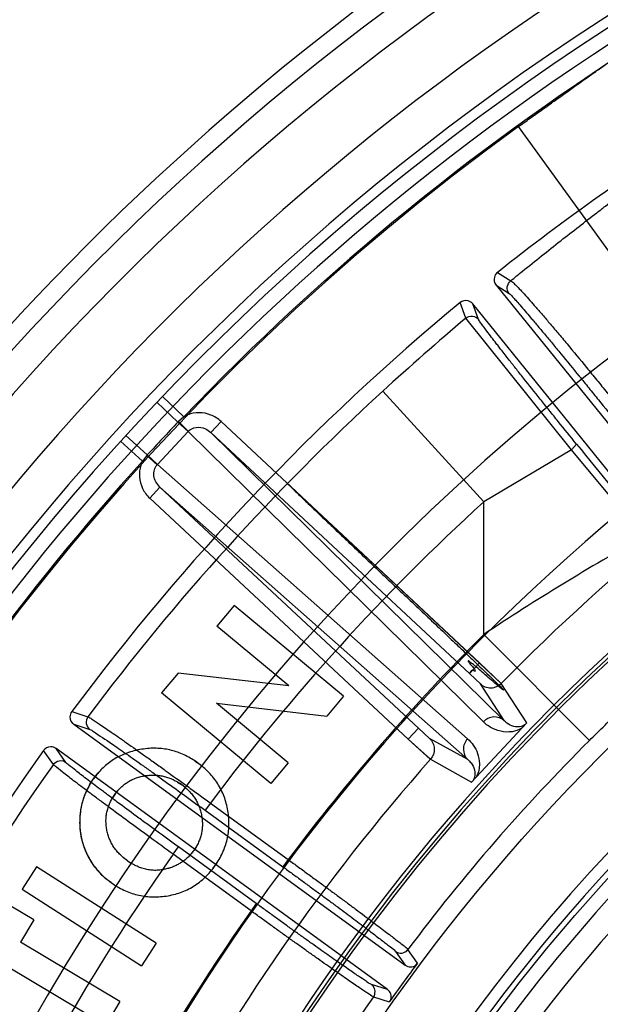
# Model space of a CAD drawing. Header units: millimetres. Extents: x 0 to 297, y 0 to 210.
# Tile 77 of 256: x 147.1832 to 147.28, y 93.0608 to 93.225. Entities that reach past the tile are written whole.
import ezdxf

# ---------------------------------------------------------------- set-up
doc = ezdxf.new("R2010")
doc.units = ezdxf.units.MM
doc.header["$LTSCALE"] = 16.335
doc.layers.get('0').update_dxf_attribs({"linetype": 'CONTINUOUS'})
for name, color, linetype in [('01_GLOBAL', 7, 'CONTINUOUS'), ('INTFCLR_144815', 7, 'CONTINUOUS'), ('INTFCLR_72935', 7, 'CONTINUOUS')]:
    doc.layers.add(name, color=color, linetype=linetype)

msp = doc.modelspace()

# ---------------------------------------------------------------- linework, layer by layer
at = {"color": 7, "linetype": 'Continuous'}
msp.add_circle((148.2308034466, 92.1164639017), 1.9, dxfattribs=at)
at = {"color": 9, "linetype": 'Continuous'}
msp.add_arc((148.2308034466, 92.1164639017), 1.8756493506, 92.9674534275, 177.0325465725, dxfattribs=at)
at = {"layer": '01_GLOBAL', "color": 7, "linetype": 'Continuous'}
msp.add_circle((148.2308034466, 92.1164639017), 1.925, dxfattribs=at)
at = {"layer": 'INTFCLR_144815', "color": 9, "linetype": 'Continuous'}
for p, q in [((147.2897951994, 93.1747754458), (147.2663704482, 93.2071312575)), ((147.262859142, 93.18282166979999), (147.2650625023, 93.1814137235)), ((147.2626263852, 93.18070226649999), (147.2648247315, 93.179293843)), ((147.2575848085, 93.1751965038), (147.2566183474, 93.1777710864)), ((147.2597072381, 93.1749878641), (147.2587391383, 93.17755753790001)), ((147.2751833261, 93.1532284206), (147.2575848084, 93.17519650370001)), ((147.2605607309, 93.14456755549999), (147.2437180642, 93.16299613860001)), ((147.2060508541, 93.16117542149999), (147.2095497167, 93.1578507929)), ((147.2105287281, 93.15871643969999), (147.2069588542, 93.1621288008)), ((147.2096344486, 93.1579395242), (147.2112862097, 93.15631636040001)), ((147.2105287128, 93.15871645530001), (147.2096344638, 93.15793951)), ((147.2167534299, 93.1579512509), (147.2150484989, 93.1561229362)), ((147.2598820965, 93.1177331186), (147.2167534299, 93.1579512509)), ((147.2061394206, 93.15079817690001), (147.2112433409, 93.1562714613)), ((147.209549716, 93.15785079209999), (147.2112433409, 93.1562714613)), ((147.2112433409, 93.1562714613), (147.2112862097, 93.15631636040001)), ((147.2605017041, 93.10786591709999), (147.2112433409, 93.1562714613)), ((147.1999974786, 93.1546636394), (147.2036505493, 93.1513404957)), ((147.2008851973, 93.15563593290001), (147.2044457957, 93.15237750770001)), ((147.2150484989, 93.1561229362), (147.2581771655, 93.1159048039)), ((147.2639411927, 93.10807673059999), (147.2150484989, 93.1561229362)), ((147.2751833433, 93.15322842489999), (147.2605607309, 93.14456755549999)), ((147.2751833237, 93.15322842), (147.2760564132, 93.15417225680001)), ((147.2872364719, 93.1387358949), (147.2751833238, 93.15322842)), ((147.2043632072, 93.1522867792), (147.2036505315, 93.151340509)), ((147.2043631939, 93.15228678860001), (147.2060976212, 93.15075228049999)), ((147.2061394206, 93.15079817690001), (147.2044457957, 93.15237750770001)), ((147.2060976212, 93.15075228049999), (147.2061394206, 93.15079817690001)), ((147.2061394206, 93.15079817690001), (147.257863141, 93.10503640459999)), ((147.2065530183, 93.14701264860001), (147.2048480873, 93.14518433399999)), ((147.2065530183, 93.14701264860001), (147.2578927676, 93.1015905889)), ((147.2496816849, 93.10679451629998), (147.2065530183, 93.14701264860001)), ((147.2048480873, 93.14518433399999), (147.2479767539, 93.1049662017)), ((147.2605607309, 93.1224303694), (147.2605607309, 93.14456755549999)), ((147.2781881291, 93.1047509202), (147.2605607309, 93.1224303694)), ((147.2581771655, 93.1159048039), (147.2601035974, 93.1141316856)), ((147.2599902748, 93.1141852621), (147.2639411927, 93.10807673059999)), ((147.2677311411, 93.107711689), (147.2634784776, 93.11426362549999)), ((147.19184045, 93.1095725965), (147.1945533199, 93.10871301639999)), ((147.1921638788, 93.1074647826), (147.1948718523, 93.1066032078)), ((147.2479767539, 93.1049662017), (147.2496816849, 93.10679451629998)), ((147.2515235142, 93.1051057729), (147.2496816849, 93.10679451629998)), ((147.2578927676, 93.1015905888), (147.2515235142, 93.1051057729)), ((147.1887723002, 93.1007666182), (147.187117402, 93.1030803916)), ((147.1908761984, 93.1011141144), (147.1892209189, 93.1034226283)), ((147.2516886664, 93.1016206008), (147.2585212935, 93.0978353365)), ((147.214974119, 93.0943323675), (147.2140925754, 93.0931190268)), ((147.214974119, 93.0943323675), (147.2279593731, 93.0848980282)), ((147.2140925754, 93.0931190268), (147.2270778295, 93.0836846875)), ((147.2087576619, 93.0857881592), (147.2096392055, 93.0870014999)), ((147.2217486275, 93.0763496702), (147.2087576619, 93.0857881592)), ((147.2226301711, 93.07756301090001), (147.2096392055, 93.0870014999)), ((147.2279593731, 93.0848980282), (147.2270778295, 93.0836846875)), ((147.2226301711, 93.07756301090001), (147.2217486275, 93.0763496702)), ((147.2458325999, 93.06957805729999), (147.2474701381, 93.06728243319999)), ((147.2495192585, 93.06764671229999), (147.2479125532, 93.0698927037)), ((147.2445312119, 93.06323734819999), (147.2418419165, 93.0640853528)), ((147.2421854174, 93.0620099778), (147.2448179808, 93.0611759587))]:
    msp.add_line(p, q, dxfattribs=at)
at = {"layer": 'INTFCLR_144815', "color": 6, "linetype": 'Continuous'}
for p, q in [((147.2626263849, 93.18070226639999), (147.3056191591, 93.12761061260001)), ((147.3017334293, 93.1244640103), (147.2587391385, 93.17755753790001)), ((147.2189483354, 93.12727293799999), (147.2160719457, 93.12380982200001)), ((147.2371463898, 93.1121659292), (147.2189483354, 93.12727293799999)), ((147.2280449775, 93.1138688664), (147.2160719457, 93.12380982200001)), ((147.209589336, 93.1160011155), (147.2068417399, 93.1126858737)), ((147.2280449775, 93.1138688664), (147.209589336, 93.1160011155)), ((147.2250397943, 93.0975788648), (147.2068417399, 93.1126858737)), ((147.2371463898, 93.1121659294), (147.2343844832, 93.1088411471)), ((147.227916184, 93.1010467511), (147.215976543, 93.1109590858)), ((147.215976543, 93.1109590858), (147.2343844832, 93.1088411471)), ((147.1921638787, 93.10746478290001), (147.2474701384, 93.0672824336)), ((147.2445312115, 93.06323734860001), (147.1892209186, 93.1034226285)), ((147.2134972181, 93.1005330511), (147.2128135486, 93.1010586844)), ((147.2279161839, 93.1010467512), (147.2250397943, 93.0975788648)), ((147.2101565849, 93.09740476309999), (147.2094961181, 93.0978362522)), ((147.2107690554, 93.0969279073), (147.2101565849, 93.09740476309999)), ((147.1990374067, 93.0957638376), (147.1986059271, 93.0950987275)), ((147.2126006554, 93.0870484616), (147.2122029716, 93.0864382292)), ((147.2011171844, 93.08471621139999), (147.2017456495, 93.0843040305)), ((147.1859578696, 93.083708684), (147.1835489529, 93.0799402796)), ((147.2059113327, 93.07095335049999), (147.1859578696, 93.083708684)), ((147.198398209, 93.08106229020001), (147.1992014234, 93.08053133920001)), ((147.1835489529, 93.0799402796), (147.2035024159, 93.067184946)), ((147.1855353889, 93.07483516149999), (147.1817097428, 93.0771152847)), ((147.1855353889, 93.07483516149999), (147.1833220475, 93.07111922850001)), ((147.1998887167, 93.0612402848), (147.1833220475, 93.07111922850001)), ((147.2059113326, 93.0709533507), (147.2035024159, 93.0671849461)), ((147.2492119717, 93.06726597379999), (147.2495192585, 93.06764671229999)), ((147.1809703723, 93.0671790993), (147.1975370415, 93.05730015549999)), ((147.1998887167, 93.0612402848), (147.1975370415, 93.05730015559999)), ((147.2450851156, 93.061585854), (147.24481795, 93.06117596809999))]:
    msp.add_line(p, q, dxfattribs=at)
at = {"layer": 'INTFCLR_144815', "color": 7, "linetype": 'Continuous'}
for p, q in [((147.2634784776, 93.11426362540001), (147.2275355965, 93.14789671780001)), ((147.2581771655, 93.1159048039), (147.2598820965, 93.1177331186)), ((147.2598820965, 93.1177331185), (147.2634784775, 93.11426362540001)), ((147.258521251, 93.0978353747), (147.2677311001, 93.1077117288)), ((147.2631261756, 93.1027735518), (147.2677311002, 93.1077117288)), ((147.2516886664, 93.1016206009), (147.247976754, 93.1049662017)), ((147.247976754, 93.1049662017), (147.2516927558, 93.1015800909)), ((147.258521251, 93.0978353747), (147.2631261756, 93.1027735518)), ((147.2128135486, 93.1010586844), (147.2123025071, 93.1014023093)), ((147.2123025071, 93.1014023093), (147.2128135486, 93.1010586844)), ((147.2128135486, 93.1010586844), (147.2123025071, 93.1014023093)), ((147.195474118, 93.0983730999), (147.1962381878, 93.09934162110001)), ((147.1958493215, 93.0988633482), (147.195474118, 93.0983730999)), ((147.1948067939, 93.0973386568), (147.195474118, 93.0983730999)), ((147.1951286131, 93.09786137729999), (147.1954741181, 93.09837309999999)), ((147.2094961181, 93.0978362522), (147.2101565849, 93.09740476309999)), ((147.1986059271, 93.0950987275), (147.1990374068, 93.0957638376)), ((147.1990374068, 93.0957638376), (147.1995231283, 93.0963812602)), ((147.2122029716, 93.0864382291), (147.2117858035, 93.0858994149)), ((147.2126006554, 93.0870484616), (147.2122029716, 93.0864382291)), ((147.2011171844, 93.08471621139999), (147.2004952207, 93.0852005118)), ((147.2157614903, 93.08389097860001), (147.2160849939, 93.08437178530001)), ((147.2078192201, 93.0833853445), (147.207047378, 93.08321229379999)), ((147.2084695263, 93.0835889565), (147.2078192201, 93.0833853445)), ((147.2154098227, 93.08342632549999), (147.2157614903, 93.08389097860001)), ((147.1983982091, 93.08106229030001), (147.1979050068, 93.0814347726))]:
    msp.add_line(p, q, dxfattribs=at)
at = {"layer": 'INTFCLR_144815', "color": 6, "linetype": 'Continuous'}
for radius in [0.3190566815, 0.3040475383]:
    msp.add_circle((147.5056636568, 92.8766036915), radius, dxfattribs=at)
for centre, radius, start, end in [((147.5056636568, 92.8766036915), 0.4398395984, 313.9937911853, 154.5150993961), ((147.5056636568, 92.8766036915), 0.4217045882, 71.6563998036, 156.0440844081), ((147.5056636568, 92.8766036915), 0.4149257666, 70.9981667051, 162.0018332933), ((147.5056636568, 92.8766036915), 0.4107861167, 108.7136429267, 257.7559644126), ((147.5058872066, 92.87614098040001), 0.3913, 122.1960171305, 128.3949436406), ((147.5056636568, 92.8766036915), 0.3305190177, 45.0000000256, 314.9999999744), ((147.5056636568, 92.8766036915), 0.329927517, 44.99999995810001, 315.0000000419), ((147.5056636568, 92.8766036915), 0.3294494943, 44.99999997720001, 315.0000000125), ((147.5058872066, 92.87614098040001), 0.3913, 129.5705236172, 143.3764988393), ((147.5056636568, 92.8766036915), 0.2978344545, 115.6072723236, 154.3927276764), ((147.5056636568, 92.8766036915), 0.2828253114, 117.0737153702, 152.9262846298), ((147.5056636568, 92.8766036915), 0.305, 126.3221328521, 169.3673701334), ((147.5058872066, 92.87614098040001), 0.3913, 144.5520789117, 158.3604875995), ((147.5056636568, 92.8766036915), 0.3195424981, 143.2829108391, 144.7170891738)]:
    msp.add_arc(centre, radius, start, end, dxfattribs=at)
at = {"layer": 'INTFCLR_144815', "color": 9, "linetype": 'Continuous'}
for centre, radius, start, end in [((147.5056636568, 92.8766036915), 0.4367478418, 71.617857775, 156.0236179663), ((147.5056636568, 92.8766036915), 0.4317480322, 71.6178577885, 156.0236179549), ((147.5056636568, 92.8766036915), 0.4132177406, 70.768222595, 162.2317774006), ((147.5056636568, 92.8766036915), 0.4082795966, 107.7076787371, 136.2923212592), ((147.5056636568, 92.8766036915), 0.4080560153, 125.9035433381, 247.5002459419), ((147.5056636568, 92.87660369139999), 0.3393168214, 108.4596803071, 135.5403197), ((147.505663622, 92.8766037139), 0.3681107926, 125.9035433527, 247.5002459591), ((147.5773167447, 92.7978118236), 0.4946188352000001, 130.2722993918, 132.4119396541), ((147.5058872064, 92.8761409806), 0.3886110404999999, 132.4255192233, 143.2396033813), ((147.2144280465, 93.1532739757), 0.006689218, 135.7755678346, 136.826458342), ((148.0995746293, 92.3227727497), 1.2204506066, 136.8243315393, 137.1756684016), ((154.545902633, 99.0673628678), 9.3710451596, 219.1244210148, 219.2387337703), ((147.5056636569, 92.87660369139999), 0.4082795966, 137.7076787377, 162.2317774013), ((147.2093501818, 93.1478317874), 0.0066870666, 137.1735409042, 138.2247714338), ((147.5056636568, 92.8766036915), 0.3468891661, 128.484146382, 209.9999999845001), ((147.5058872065, 92.8761409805), 0.3636453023, 132.4255192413, 143.1292740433), ((147.4898635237, 92.7772586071), 0.4143954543, 119.272930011, 123.5966858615), ((147.5056636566, 92.8766036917), 0.3471400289, 134.915531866, 143.1279733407), ((147.5056636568, 92.8766036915), 0.3069439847, 128.4841463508, 246.0405071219), ((147.5056636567, 92.8766036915), 0.3221742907, 134.9155318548, 143.1335617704), ((147.5058872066, 92.87614098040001), 0.3886110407, 144.6884762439, 158.2234804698), ((147.5056636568, 92.8766036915), 0.3393168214, 138.4596802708, 165.5403197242), ((147.5058872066, 92.87614098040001), 0.3636453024, 144.7941622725, 158.1121101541), ((147.505663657, 92.87660369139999), 0.3471400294, 144.8720266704, 158.1279733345), ((147.505663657, 92.87660369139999), 0.322174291, 144.86643825, 158.1335617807)]:
    msp.add_arc(centre, radius, start, end, dxfattribs=at)
for points, knots in [([(147.2663704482, 93.2071312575), (147.2670106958, 93.2075947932), (147.2682846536, 93.20851466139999), (147.2701873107, 93.20988149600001), (147.272069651, 93.2112272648), (147.2736257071, 93.2123349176), (147.2748590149, 93.2132105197), (147.2760632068, 93.2140641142), (147.2775255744, 93.2150986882), (147.2792209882, 93.2162968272), (147.2808325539, 93.2174363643), (147.2821201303, 93.2183496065), (147.2831007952, 93.2190487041), (147.2839977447, 93.2196908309), (147.2850230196, 93.2204305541), (147.2861240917, 93.2212418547), (147.2871444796, 93.2220074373), (147.2879390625, 93.2226658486), (147.2884500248, 93.22309527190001), (147.2885675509, 93.2232888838)], [0, 0, 0, 0, 0.0863260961, 0.1716124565, 0.2558573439, 0.3390397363, 0.3802137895, 0.4210458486, 0.5002440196, 0.5758517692, 0.6477788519, 0.7158046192, 0.7482533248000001, 0.7793083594, 0.836283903, 0.886296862, 0.9287827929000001, 0.9752640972, 1, 1, 1, 1]), ([(147.2650623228, 93.18141357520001), (147.2657247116, 93.18195412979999), (147.2684902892, 93.1842002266), (147.2722876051, 93.1872243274), (147.2764217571, 93.19045370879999), (147.2786709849, 93.1921916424), (147.2801386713, 93.1933194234), (147.2810825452, 93.19404324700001), (147.2826685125, 93.1952561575), (147.2848383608, 93.19690841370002), (147.2872973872, 93.1987765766), (147.2892200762, 93.2002404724), (147.2906473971, 93.2013347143), (147.2919053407, 93.2023048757), (147.2932931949, 93.20339287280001), (147.2947389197, 93.2045464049), (147.2960099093, 93.20566049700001), (147.2968686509, 93.20637420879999), (147.2971685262, 93.20688446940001)], [0, 0, 0, 0, 0.06255107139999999, 0.2606608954, 0.3551431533, 0.4463576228, 0.4686195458, 0.4905628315, 0.5333815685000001, 0.6146963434, 0.69009887, 0.7593212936, 0.7914947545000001, 0.8216858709, 0.8755318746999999, 0.9206057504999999, 0.9566984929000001, 1, 1, 1, 1]), ([(147.2648247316, 93.17929384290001), (147.2645826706, 93.1795933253), (147.2643311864, 93.18042235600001), (147.2647601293, 93.1811747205), (147.2650624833, 93.1814137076)], [0, 0, 0, 0, 0.4997897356, 1, 1, 1, 1]), ([(147.2650624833, 93.1814137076), (147.2653311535, 93.1813239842), (147.2657133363, 93.180865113), (147.2663729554, 93.1802402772), (147.2674660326, 93.17904274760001), (147.2685511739, 93.17782877), (147.2695889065, 93.1766350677), (147.2704262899, 93.1756654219), (147.2715441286, 93.174357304), (147.2727041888, 93.1729851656), (147.2736872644, 93.17181471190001), (147.2752899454, 93.16989808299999), (147.2769178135, 93.16792997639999), (147.2785691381, 93.1659184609), (147.2797140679, 93.1645189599), (147.2817162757, 93.1620598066), (147.2834226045, 93.1599443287), (147.2845532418, 93.1585328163)], [0, 0, 0, 0, 0.0282505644, 0.0556963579, 0.0920813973, 0.1891386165, 0.218505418, 0.2497889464, 0.316926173, 0.3901113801, 0.4289942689, 0.4693737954, 0.6392904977, 0.6837240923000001, 0.7289356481, 0.8196280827, 1, 1, 1, 1]), ([(147.2648247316, 93.17929384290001), (147.2650454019, 93.1791521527), (147.2653764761, 93.1787351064), (147.2659654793, 93.1781113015), (147.2669578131, 93.1769637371), (147.2679557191, 93.17580125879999), (147.2689141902, 93.1746658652), (147.2696893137, 93.1737443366), (147.2707266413, 93.1725035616), (147.271805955, 93.17120448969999), (147.272721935, 93.1700975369), (147.2742168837, 93.16828618), (147.2757394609, 93.1664297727), (147.277286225, 93.164534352), (147.2783595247, 93.1632163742), (147.2802383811, 93.1609021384), (147.2818428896, 93.158914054), (147.2829078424, 93.1575889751)], [0, 0, 0, 0, 0.0278420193, 0.0552141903, 0.0915692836, 0.1886365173, 0.2180093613, 0.2493061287, 0.3164849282, 0.389710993, 0.4286185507, 0.4690268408, 0.6390578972, 0.6835215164, 0.7287627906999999, 0.8195145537, 1, 1, 1, 1]), ([(147.2575848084, 93.17519650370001), (147.2578814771, 93.1754423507), (147.2587063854, 93.1757051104), (147.2594646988, 93.1752868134), (147.2597072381, 93.1749878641)], [0, 0, 0, 0, 0.5002166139, 1, 1, 1, 1]), ([(147.2760564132, 93.15417225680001), (147.2750332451, 93.1554301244), (147.2735055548, 93.1573153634), (147.2717321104, 93.1595162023), (147.2707315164, 93.16076157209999), (147.2693027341, 93.16254344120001), (147.2679073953, 93.164292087), (147.2665492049, 93.1660047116), (147.2657207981, 93.16705200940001), (147.2647500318, 93.16828424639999), (147.2638252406, 93.16946548), (147.2631393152, 93.170346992), (147.2622919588, 93.1714399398), (147.2614260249, 93.1725760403), (147.2605712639, 93.1737061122), (147.2601137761, 93.17436905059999), (147.2597946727, 93.1747563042), (147.2597072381, 93.1749878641)], [0, 0, 0, 0, 0.1837380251, 0.2749643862, 0.3202843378, 0.3647664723, 0.5337760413, 0.5737877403, 0.6124559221, 0.6850908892, 0.7515475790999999, 0.7824502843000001, 0.8116622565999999, 0.9082443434, 0.9444594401, 0.9719520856, 1, 1, 1, 1]), ([(147.2167534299, 93.1579512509), (147.2162576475, 93.1584135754), (147.2150958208, 93.1591535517), (147.2130966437, 93.1595481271), (147.2115393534, 93.1592468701), (147.2107397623, 93.15884366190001), (147.2105289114, 93.15871624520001)], [0, 0, 0, 0, 0.2956847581, 0.5913695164, 0.8870542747, 1, 1, 1, 1]), ([(147.2112862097, 93.15631636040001), (147.2116241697, 93.15666025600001), (147.2126058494, 93.157129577), (147.2140278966, 93.1568787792), (147.2147797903, 93.1563747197), (147.2150484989, 93.1561229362)], [0, 0, 0, 0, 0.3515692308, 0.7314991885, 1, 1, 1, 1]), ([(147.2036506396, 93.1513403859), (147.2035382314, 93.15112116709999), (147.2031918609, 93.1502953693), (147.2030002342, 93.1487208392), (147.2035331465, 93.1467540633), (147.2043524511, 93.14564681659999), (147.2048480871, 93.14518433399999)], [0, 0, 0, 0, 0.1129457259, 0.4086304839, 0.7043152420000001, 1, 1, 1, 1]), ([(147.2065530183, 93.14701264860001), (147.2062831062, 93.14726313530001), (147.2058324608, 93.1478498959), (147.2053858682, 93.14915831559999), (147.2056719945, 93.1502712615), (147.2060976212, 93.15075228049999)], [0, 0, 0, 0, 0.2697144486, 0.5295513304, 1, 1, 1, 1]), ([(147.2781881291, 93.1047509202), (147.2799162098, 93.10647385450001), (147.2833997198, 93.10985409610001), (147.287855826, 93.11394636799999), (147.2910114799, 93.11672482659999), (147.2945252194, 93.1197531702), (147.2971790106, 93.121947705), (147.2994058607, 93.12372206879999)], [0, 0, 0, 0, 0.2570855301, 0.5113029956, 0.6373092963, 0.7000274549, 1, 1, 1, 1]), ([(147.1945533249, 93.1087130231), (147.1943228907, 93.10840394), (147.194102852, 93.10756595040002), (147.1945604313, 93.1068299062), (147.1948718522, 93.1066032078)], [0, 0, 0, 0, 0.500216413, 1, 1, 1, 1]), ([(147.1945533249, 93.1087130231), (147.194774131, 93.10863858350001), (147.1953997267, 93.1081894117), (147.1967022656, 93.10737122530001), (147.1981842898, 93.1063309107), (147.1994575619, 93.1054474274), (147.200308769, 93.1048505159), (147.2017706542, 93.10382277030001), (147.203285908, 93.10274842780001), (147.2048548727, 93.1016303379), (147.2059999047, 93.1008125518), (147.2080970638, 93.0993100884), (147.2102250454, 93.0977763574), (147.2120877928, 93.0964283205), (147.2133691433, 93.09549950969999), (147.214331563, 93.0948000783), (147.214974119, 93.0943323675)], [0, 0, 0, 0, 0.027982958, 0.0908639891, 0.1859138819, 0.2448462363, 0.2770777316, 0.3107525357, 0.4594520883, 0.5001374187, 0.542118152, 0.6284283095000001, 0.8099482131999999, 0.8571253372, 0.9045580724, 1, 1, 1, 1]), ([(147.2639411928, 93.10807673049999), (147.2634941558, 93.1084911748), (147.2621689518, 93.10895107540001), (147.2609343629, 93.1083274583), (147.2605017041, 93.10786591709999)], [0, 0, 0, 0, 0.4907304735, 1, 1, 1, 1]), ([(147.2668736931, 93.10679229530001), (147.2663885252, 93.10651031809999), (147.2646524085, 93.10589245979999), (147.262202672, 93.1064567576), (147.2608473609, 93.1075295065), (147.2605017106, 93.1078659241)], [0, 0, 0, 0, 0.2457898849, 0.7887334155, 1, 1, 1, 1]), ([(147.2674099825, 93.1073673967), (147.267057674, 93.1071432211), (147.265775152, 93.1068156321), (147.2645204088, 93.1074826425), (147.2639411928, 93.10807673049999)], [0, 0, 0, 0, 0.3347896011, 1, 1, 1, 1]), ([(147.1948718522, 93.1066032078), (147.1950807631, 93.10653670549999), (147.1962909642, 93.10568294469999), (147.1978924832, 93.1046672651), (147.1994924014, 93.10354709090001), (147.2002940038, 93.102988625), (147.2016698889, 93.10202460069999), (147.2030960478, 93.10101733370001), (147.2045724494, 93.09996839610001), (147.2056498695, 93.0992011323), (147.2076230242, 93.0977912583), (147.2096251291, 93.09635196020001), (147.2113774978, 93.0950866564), (147.2125828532, 93.0942147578), (147.2134881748, 93.09355814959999), (147.2140925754, 93.0931190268)], [0, 0, 0, 0, 0.0280071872, 0.1859436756, 0.2448771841, 0.2771082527, 0.3107813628, 0.4594774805, 0.5001612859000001, 0.5421404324, 0.6284475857, 0.8099584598, 0.8571327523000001, 0.9045630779, 1, 1, 1, 1]), ([(147.257863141, 93.10503640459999), (147.2574329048, 93.1045726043), (147.256896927, 93.1032975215), (147.2574481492, 93.1020076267), (147.2578927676, 93.1015905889)], [0, 0, 0, 0, 0.5092695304, 1, 1, 1, 1]), ([(147.2578631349, 93.1050363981), (147.2582247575, 93.10471645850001), (147.2588920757, 93.1039717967), (147.2596301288, 93.1025695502), (147.2599114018, 93.10111408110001), (147.2597856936, 93.0997928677), (147.2595418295, 93.0990873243), (147.2593786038, 93.09875474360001)], [0, 0, 0, 0, 0.209374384, 0.4289067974, 0.6801339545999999, 0.8393493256, 1, 1, 1, 1]), ([(147.1887723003, 93.1007666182), (147.1889952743, 93.10108077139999), (147.1897240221, 93.10154785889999), (147.1905645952, 93.10134007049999), (147.1908761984, 93.1011141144)], [0, 0, 0, 0, 0.5002165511, 1, 1, 1, 1]), ([(147.2087576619, 93.0857881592), (147.207486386, 93.08671024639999), (147.2055967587, 93.08808519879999), (147.2034049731, 93.08968812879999), (147.2021810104, 93.0905856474), (147.2004469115, 93.09185964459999), (147.1985004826, 93.0932963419), (147.1966111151, 93.0947003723), (147.1956116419, 93.0954460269), (147.1943022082, 93.0964260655), (147.1928948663, 93.0974842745), (147.1914417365, 93.0985985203), (147.1903910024, 93.09940211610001), (147.1895365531, 93.1001203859), (147.1889130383, 93.1005772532), (147.1887723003, 93.1007666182)], [0, 0, 0, 0, 0.1886048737, 0.2806498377, 0.3261019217, 0.3708802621, 0.5390666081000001, 0.6166366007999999, 0.6535747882, 0.6888202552, 0.8130639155, 0.8649871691, 0.9088276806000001, 0.9716653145, 1, 1, 1, 1]), ([(147.2096392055, 93.0870014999), (147.2084448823, 93.08786922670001), (147.2066697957, 93.0891633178), (147.2046110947, 93.0906722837), (147.2034615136, 93.0915172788), (147.2018328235, 93.0927167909), (147.2000047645, 93.0940695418), (147.198230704, 93.0953920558), (147.1972923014, 93.09609453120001), (147.1960628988, 93.097017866), (147.194741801, 93.0980152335), (147.1933782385, 93.0990657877), (147.1923917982, 93.0998234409), (147.1915921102, 93.1005020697), (147.1910055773, 93.1009337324), (147.1908761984, 93.1011141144)], [0, 0, 0, 0, 0.1885936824, 0.2806323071, 0.3260825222, 0.3708589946, 0.5390380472, 0.6166044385, 0.6535415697, 0.6887872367, 0.8130290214, 0.8649531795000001, 0.9087940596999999, 0.9716415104, 1, 1, 1, 1]), ([(147.2578927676, 93.1015905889), (147.2580958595, 93.1014185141), (147.2585731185, 93.1009176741), (147.2591763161, 93.09978865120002), (147.2591147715, 93.0986817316), (147.258842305, 93.0981796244)], [0, 0, 0, 0, 0.2116772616, 0.5457161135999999, 1, 1, 1, 1]), ([(147.2270778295, 93.0836846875), (147.2276116, 93.08329688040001), (147.2286750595, 93.0825230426), (147.2302595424, 93.08136648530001), (147.2318203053, 93.08022361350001), (147.2333457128, 93.07910296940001), (147.2348243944, 93.0780128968), (147.2362457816, 93.0769611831), (147.2376000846, 93.0759551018), (147.2388779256, 93.0750015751), (147.2400702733, 93.074107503), (147.2411682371, 93.07327908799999), (147.2421648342, 93.0725231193), (147.2430502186, 93.07184237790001), (147.2438273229, 93.07124930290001), (147.2447342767, 93.07050252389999), (147.2454973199, 93.0700481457), (147.2458325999, 93.06957805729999)], [0, 0, 0, 0, 0.08432619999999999, 0.1680968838, 0.2507233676, 0.3315698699, 0.4100165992, 0.4855171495, 0.5575606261, 0.6256460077, 0.6892973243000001, 0.748036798, 0.8014454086, 0.8491520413, 0.8908399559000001, 0.9262018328, 1, 1, 1, 1]), ([(147.2418419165, 93.0640853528), (147.2415051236, 93.0641915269), (147.2408137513, 93.06473362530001), (147.2398160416, 93.0653491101), (147.2388258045, 93.06603383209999), (147.2379044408, 93.066665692), (147.2368770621, 93.06738025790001), (147.2357495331, 93.06816875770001), (147.2345305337, 93.06902664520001), (147.233228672, 93.0699473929), (147.2318531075, 93.0709246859), (147.2304131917, 93.0719518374), (147.2289191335, 93.0730215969), (147.2273821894, 93.0741258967), (147.2258141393, 93.0752562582), (147.2242264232, 93.076404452), (147.2231632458, 93.07717570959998), (147.2226301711, 93.07756301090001)], [0, 0, 0, 0, 0.0451330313, 0.1093068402, 0.1510043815, 0.1987329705, 0.2521663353, 0.3109248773, 0.3745884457, 0.4426758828, 0.5147223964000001, 0.5902493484, 0.6687328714, 0.7495755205, 0.8321293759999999, 0.9157853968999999, 1, 1, 1, 1])]:
    msp.add_open_spline(points, degree=3, knots=knots, dxfattribs=at)
at = {"layer": 'INTFCLR_144815', "color": 6, "linetype": 'Continuous'}
for points, knots in [([(147.262859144, 93.1828216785), (147.2626153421, 93.1826284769), (147.26214826, 93.18194899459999), (147.2623390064, 93.1810571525), (147.2626263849, 93.18070226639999)], [0, 0, 0, 0, 0.4051881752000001, 1, 1, 1, 1]), ([(147.2587391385, 93.17755753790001), (147.2585430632, 93.1777996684), (147.2578595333, 93.1782599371), (147.2569697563, 93.178061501), (147.2566183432, 93.1777710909)], [0, 0, 0, 0, 0.4059753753, 1, 1, 1, 1]), ([(147.1918404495, 93.1095726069), (147.1916548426, 93.1093228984), (147.1913792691, 93.1085455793), (147.191794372, 93.10773324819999), (147.1921638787, 93.10746478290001)], [0, 0, 0, 0, 0.4051902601, 1, 1, 1, 1]), ([(147.1892209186, 93.1034226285), (147.1889689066, 93.10360572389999), (147.188189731, 93.1038733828), (147.1873817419, 93.1034517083), (147.1871173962, 93.10308039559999)], [0, 0, 0, 0, 0.4059721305, 1, 1, 1, 1]), ([(147.2279593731, 93.0848980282), (147.2285315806, 93.0844815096), (147.229675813, 93.08364722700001), (147.2313848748, 93.0823974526), (147.2330754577, 93.0811575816), (147.2347229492, 93.0799456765), (147.2363093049, 93.0787746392), (147.2378240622, 93.0776524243), (147.2392658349, 93.0765802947), (147.240626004, 93.07556465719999), (147.2418902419, 93.0746162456), (147.2430474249, 93.07374283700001), (147.2440934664, 93.07294929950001), (147.2450221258, 93.07223582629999), (147.2458346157, 93.0716160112), (147.2467773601, 93.0708432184), (147.2475580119, 93.070370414), (147.2479125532, 93.0698927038)], [0, 0, 0, 0, 0.0850320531, 0.1701344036, 0.254377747, 0.336915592, 0.4158563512, 0.4912738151, 0.563407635, 0.6317206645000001, 0.6952217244, 0.7532862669, 0.8059108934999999, 0.8529505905, 0.8940390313, 0.9285261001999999, 1, 1, 1, 1]), ([(147.2421854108, 93.0620099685), (147.2418197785, 93.0621326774), (147.2413115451, 93.0625417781), (147.2405229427, 93.0630376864), (147.2397773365, 93.0635475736), (147.2389043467, 93.06414169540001), (147.2379119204, 93.06482744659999), (147.2368043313, 93.0655975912), (147.235594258, 93.0664448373), (147.23429214, 93.0673615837), (147.2329064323, 93.06834173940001), (147.2314425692, 93.06938137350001), (147.2299138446, 93.07047109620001), (147.228335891, 93.0715999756), (147.2267259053, 93.07275565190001), (147.2250900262, 93.0739333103), (147.2234284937, 93.07513278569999), (147.2223121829, 93.07594102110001), (147.2217486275, 93.0763496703)], [0, 0, 0, 0, 0.0463358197, 0.07621407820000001, 0.1124137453, 0.1546990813, 0.203135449, 0.2573232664, 0.3167801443, 0.3806071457, 0.4486459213, 0.5206998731, 0.5963199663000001, 0.6741968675, 0.7537979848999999, 0.8344215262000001, 0.9163659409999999, 1, 1, 1, 1]), ([(147.2458325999, 93.06957805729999), (147.2461391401, 93.0693557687), (147.2469614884, 93.06914691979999), (147.2476849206, 93.0695897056), (147.2479125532, 93.0698927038)], [0, 0, 0, 0, 0.4997863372, 1, 1, 1, 1]), ([(147.2474701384, 93.0672824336), (147.2477183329, 93.06710210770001), (147.2483401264, 93.0668937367), (147.2489638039, 93.0670923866), (147.2492119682, 93.0672659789)], [0, 0, 0, 0, 0.5032262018, 1, 1, 1, 1]), ([(147.2421854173, 93.0620099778), (147.2422964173, 93.0621680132), (147.2426213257, 93.0628540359), (147.2422867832, 93.0637615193), (147.2418419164, 93.0640853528)], [0, 0, 0, 0, 0.2597922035, 1, 1, 1, 1]), ([(147.2450851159, 93.0615858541), (147.2451745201, 93.0618787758), (147.2451682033, 93.0625345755), (147.2447766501, 93.0630590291), (147.2445312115, 93.06323734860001)], [0, 0, 0, 0, 0.5023653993, 1, 1, 1, 1])]:
    msp.add_open_spline(points, degree=3, knots=knots, dxfattribs=at)
at = {"layer": 'INTFCLR_144815', "color": 7, "linetype": 'Continuous'}
for points, knots in [([(147.2275355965, 93.14789671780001), (147.22751417, 93.14787374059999), (147.2276867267, 93.147772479), (147.2277921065, 93.1475896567), (147.2281516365, 93.1472743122), (147.2287694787, 93.1466492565), (147.2298534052, 93.1456219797), (147.2314006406, 93.1441354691), (147.2332873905, 93.1423412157), (147.2354414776, 93.1402939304), (147.237811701, 93.1380458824), (147.2412367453, 93.13480008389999), (147.245633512, 93.1306369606), (147.2500019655, 93.12649980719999), (147.2533762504, 93.12330029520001), (147.2556308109, 93.1211598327), (147.257782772, 93.11911254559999), (147.2600238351, 93.1169726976), (147.2655665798, 93.111667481), (147.261991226, 93.11468687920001), (147.2607302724, 93.1158106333), (147.259454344, 93.1168834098), (147.258778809, 93.11750256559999), (147.2582976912, 93.1177887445), (147.2580916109, 93.1180616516), (147.2578986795, 93.11801110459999), (147.2580971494, 93.11782024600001), (147.2582049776, 93.1176335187), (147.258527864, 93.1172710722), (147.2588316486, 93.11685549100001), (147.2591176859, 93.1165885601), (147.2591905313, 93.11628033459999), (147.2588938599, 93.1163525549), (147.2587226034, 93.1165054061), (147.2583325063, 93.11634548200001), (147.258308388, 93.1160455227), (147.2581771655, 93.1159048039)], [0, 0, 0, 0, 0.0015409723, 0.0060144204, 0.0132706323, 0.0231524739, 0.0501609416, 0.0857741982, 0.1287256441, 0.1777484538, 0.2315757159, 0.2889404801, 0.4092146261, 0.5284350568, 0.584482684, 0.6364659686, 0.6831179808, 0.7231718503, 0.8204616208, 0.8496097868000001, 0.8949193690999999, 0.9152911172, 0.93013625, 0.9393099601, 0.9437303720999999, 0.9446531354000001, 0.9473293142, 0.9520568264, 0.957981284, 0.9698809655, 0.9769023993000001, 0.9790673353, 0.9813376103, 0.9878519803, 0.9905626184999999, 1, 1, 1, 1]), ([(147.2634784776, 93.11426362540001), (147.2630413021, 93.1138179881), (147.2617693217, 93.1131944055), (147.2604565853, 93.113749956), (147.2599902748, 93.1141852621)], [0, 0, 0, 0, 0.4945949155, 1, 1, 1, 1]), ([(147.2515235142, 93.1051057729), (147.2519823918, 93.1046776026), (147.2525854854, 93.1034096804), (147.2521049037, 93.1020906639), (147.2516886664, 93.1016206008)], [0, 0, 0, 0, 0.4999003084, 1, 1, 1, 1]), ([(147.2123025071, 93.1014023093), (147.2119992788, 93.10160743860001), (147.2113502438, 93.10199812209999), (147.2103260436, 93.1024964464), (147.2092707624, 93.10290381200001), (147.2081882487, 93.1031983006), (147.2070746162, 93.1033865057), (147.2059237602, 93.1034790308), (147.2047299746, 93.1034528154), (147.2034937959, 93.10330778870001), (147.2022437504, 93.10304981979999), (147.2010554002, 93.10268469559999), (147.1999852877, 93.10223949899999), (147.1990174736, 93.1017203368), (147.1981192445, 93.1011133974), (147.1972775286, 93.1004257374), (147.1965107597, 93.0996717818), (147.1960564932, 93.099135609), (147.1958493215, 93.0988633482)], [0, 0, 0, 0, 0.0600810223, 0.1240959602, 0.1867239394, 0.2454379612, 0.307891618, 0.3718243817, 0.4346302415, 0.5035323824, 0.5758185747, 0.6438096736, 0.7072408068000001, 0.765733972, 0.8237462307, 0.8848813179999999, 0.9438535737, 1, 1, 1, 1]), ([(147.2157614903, 93.08389097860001), (147.2159960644, 93.08423637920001), (147.2164585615, 93.0849173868), (147.2170193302, 93.086002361), (147.2174685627, 93.087109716), (147.2177943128, 93.088245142), (147.2179989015, 93.0894074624), (147.2180922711, 93.09059627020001), (147.2180548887, 93.0918122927), (147.2179028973, 93.0930402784), (147.2176380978, 93.09424868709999), (147.2172715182, 93.0954135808), (147.2167918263, 93.09651415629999), (147.2162089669, 93.0975544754), (147.2155150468, 93.0985288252), (147.2147194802, 93.0994422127), (147.2140291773, 93.1000998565), (147.2136045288, 93.10044746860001), (147.2134972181, 93.1005330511)], [0, 0, 0, 0, 0.06753195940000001, 0.1331490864, 0.1972392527, 0.26069739, 0.3239568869, 0.3879720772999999, 0.4533692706, 0.5205353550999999, 0.5879804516, 0.6533411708, 0.7178896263, 0.7819606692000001, 0.8460172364, 0.9111464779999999, 0.9777793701, 1, 1, 1, 1]), ([(147.1990374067, 93.0957638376), (147.1991989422, 93.0959768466), (147.1995168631, 93.0963960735), (147.2000542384, 93.0969638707), (147.2006397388, 93.09745520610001), (147.2012631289, 93.09788444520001), (147.2019294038, 93.09824172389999), (147.2026357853, 93.0985374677), (147.2033872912, 93.0987533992), (147.204169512, 93.09890518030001), (147.2049645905, 93.0989861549), (147.2057539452, 93.0989927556), (147.2065280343, 93.0989178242), (147.207289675, 93.09878028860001), (147.2080316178, 93.0985441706), (147.2087604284, 93.09824333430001), (147.2094756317, 93.09786617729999), (147.2099271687, 93.0975602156), (147.2101565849, 93.09740476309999)], [0, 0, 0, 0, 0.0640493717, 0.1260567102, 0.1869112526, 0.2469583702, 0.3071564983, 0.3678161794, 0.4301704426, 0.4942300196, 0.5585882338, 0.6214771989, 0.6831062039, 0.7447764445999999, 0.8066207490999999, 0.8693327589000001, 0.9336107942, 1, 1, 1, 1]), ([(147.1951287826, 93.0978616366), (147.1949331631, 93.0975591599), (147.1945683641, 93.0969381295), (147.1941180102, 93.0959937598), (147.1937504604, 93.095011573), (147.1934669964, 93.09396632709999), (147.1932563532, 93.0928271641), (147.1931555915, 93.0916351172), (147.1931621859, 93.0904695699), (147.1932719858, 93.0893228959), (147.1934958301, 93.08819662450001), (147.1938348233, 93.0870590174), (147.1942908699, 93.08594716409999), (147.1948389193, 93.0848927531), (147.1954882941, 93.08390326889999), (147.1962117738, 93.0829972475), (147.1970211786, 93.0821654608), (147.1976022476, 93.08167059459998), (147.1979052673, 93.0814345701)], [0, 0, 0, 0, 0.0591127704, 0.1180231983, 0.1714813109, 0.2309835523, 0.2955180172, 0.361329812, 0.4269901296, 0.4865379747, 0.5500882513, 0.615119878, 0.6810300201, 0.747005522, 0.8098198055, 0.8749543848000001, 0.9369695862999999, 1, 1, 1, 1]), ([(147.1948070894, 93.0973391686), (147.1947395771, 93.0972222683), (147.1945435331, 93.09686824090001), (147.1942473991, 93.0962650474), (147.1939316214, 93.095524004), (147.1936820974, 93.09475795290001), (147.1934768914, 93.0939758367), (147.1933170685, 93.0931750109), (147.1932143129, 93.0923588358), (147.1931611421, 93.09153831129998), (147.193163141, 93.0907227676), (147.1932067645, 93.08991756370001), (147.1933150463, 93.08912117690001), (147.193470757, 93.0883351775), (147.1936833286, 93.08755813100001), (147.1939442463, 93.08679101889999), (147.1942601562, 93.0860381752), (147.194620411, 93.085306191), (147.1950274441, 93.08460121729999), (147.195479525, 93.0839309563), (147.195975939, 93.0832911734), (147.1965117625, 93.08268139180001), (147.1970989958, 93.0821069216), (147.1977261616, 93.08156275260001), (147.1981734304, 93.08122967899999), (147.198398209, 93.08106229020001)], [0, 0, 0, 0, 0.0221374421, 0.066345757, 0.1101839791, 0.1541453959, 0.1983660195, 0.2427655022, 0.2879923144, 0.3332055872, 0.3775452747, 0.4217012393, 0.4653762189, 0.5092640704, 0.5530479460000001, 0.5974229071, 0.6420836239, 0.6868751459, 0.7311641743, 0.7755084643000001, 0.8193839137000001, 0.8639172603, 0.9085505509, 0.9540413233, 1, 1, 1, 1]), ([(147.2011171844, 93.08471621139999), (147.2008868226, 93.08489061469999), (147.2004356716, 93.0852321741), (147.1998205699, 93.0857987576), (147.1992799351, 93.0864015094), (147.1988088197, 93.08703706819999), (147.1984144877, 93.0877106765), (147.19809545, 93.08841812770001), (147.1978447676, 93.08915908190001), (147.1976698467, 93.0899264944), (147.1975731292, 93.09070456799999), (147.1975371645, 93.09147478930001), (147.1976011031, 93.0922302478), (147.1977245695, 93.0929719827), (147.19794097, 93.0936954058), (147.1982206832, 93.094408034), (147.198591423, 93.095100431), (147.1988872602, 93.09554049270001), (147.1990374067, 93.0957638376)], [0, 0, 0, 0, 0.0689379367, 0.1350112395, 0.1992462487, 0.261947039, 0.3235247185, 0.3851830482, 0.4468729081, 0.5099401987, 0.5726915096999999, 0.6338384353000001, 0.6935986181, 0.7533117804, 0.8130044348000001, 0.8734738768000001, 0.9357840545, 1, 1, 1, 1]), ([(147.2107690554, 93.0969279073), (147.2107843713, 93.0969151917), (147.2110049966, 93.0967306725), (147.2114073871, 93.09635375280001), (147.211927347, 93.0957609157), (147.212386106, 93.095132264), (147.2127723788, 93.0944636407), (147.213089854, 93.0937554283), (147.2133379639, 93.093010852), (147.2135115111, 93.09223701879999), (147.2136171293, 93.0914564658), (147.2136468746, 93.0906831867), (147.213599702, 93.08992708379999), (147.2134752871, 93.08918837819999), (147.2132738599, 93.0884687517), (147.2129945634, 93.0877691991), (147.2126407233, 93.087085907), (147.2123505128, 93.08665652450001), (147.2122029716, 93.0864382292)], [0, 0, 0, 0, 0.0051255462, 0.0740532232, 0.1416343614, 0.2078744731, 0.2740829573, 0.3400429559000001, 0.4073545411, 0.4757747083, 0.5439138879, 0.6098637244, 0.6746691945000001, 0.7386000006, 0.8023628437, 0.8666699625, 0.9322158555, 1, 1, 1, 1]), ([(147.2122029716, 93.0864382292), (147.212063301, 93.08625094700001), (147.2117876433, 93.0858813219), (147.2113176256, 93.085380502), (147.2108240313, 93.0849174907), (147.2102860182, 93.0845150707), (147.2097218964, 93.08415062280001), (147.2091168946, 93.0838509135), (147.2084860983, 93.0835799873), (147.2080434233, 93.08345078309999), (147.2078192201, 93.0833853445)], [0, 0, 0, 0, 0.1284741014, 0.2535599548, 0.3774092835, 0.5004429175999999, 0.6227900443, 0.7464537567, 0.8715855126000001, 1, 1, 1, 1]), ([(147.2078192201, 93.0833853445), (147.2075295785, 93.0833144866), (147.2069602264, 93.0831752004), (147.2060910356, 93.0830932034), (147.2052348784, 93.08310580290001), (147.20438555, 93.08322101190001), (147.203547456, 93.08344377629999), (147.2027192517, 93.08376581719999), (147.2021237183, 93.08407344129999), (147.2018044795, 93.084267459), (147.2017456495, 93.0843040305)], [0, 0, 0, 0, 0.1412312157, 0.277619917, 0.4125967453, 0.5465208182, 0.6829449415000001, 0.8228192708, 0.9671459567, 1, 1, 1, 1]), ([(147.1992014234, 93.08053133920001), (147.1992829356, 93.0804800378), (147.1997095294, 93.0802175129), (147.2005076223, 93.0797983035), (147.2016165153, 93.0793403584), (147.2027593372, 93.0790081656), (147.2039276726, 93.07877897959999), (147.2051282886, 93.07867865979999), (147.2063562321, 93.0786811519), (147.2075985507, 93.0788068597), (147.2088238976, 93.0790416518), (147.2100060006, 93.07938779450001), (147.2111220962, 93.0798595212), (147.2121779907, 93.080440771), (147.2131762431, 93.0811301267), (147.2141089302, 93.08193824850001), (147.2149848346, 93.0828562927), (147.215499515, 93.0835419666), (147.2157614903, 93.08389097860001)], [0, 0, 0, 0, 0.0155071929, 0.0806537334, 0.1448189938, 0.2083145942, 0.271913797, 0.3361479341, 0.4019269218, 0.4693145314, 0.5368288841, 0.602505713, 0.6672017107, 0.7314649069, 0.7962150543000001, 0.8620930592, 0.9298045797, 1, 1, 1, 1])]:
    msp.add_open_spline(points, degree=3, knots=knots, dxfattribs=at)
at = {"layer": 'INTFCLR_72935', "color": 6, "linetype": 'Continuous'}
for radius in [0.3017258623, 0.2867456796]:
    msp.add_arc((147.5056636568, 92.8766036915), radius, 90, 270.0000000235, dxfattribs=at)

doc.saveas('drawing.dxf')
